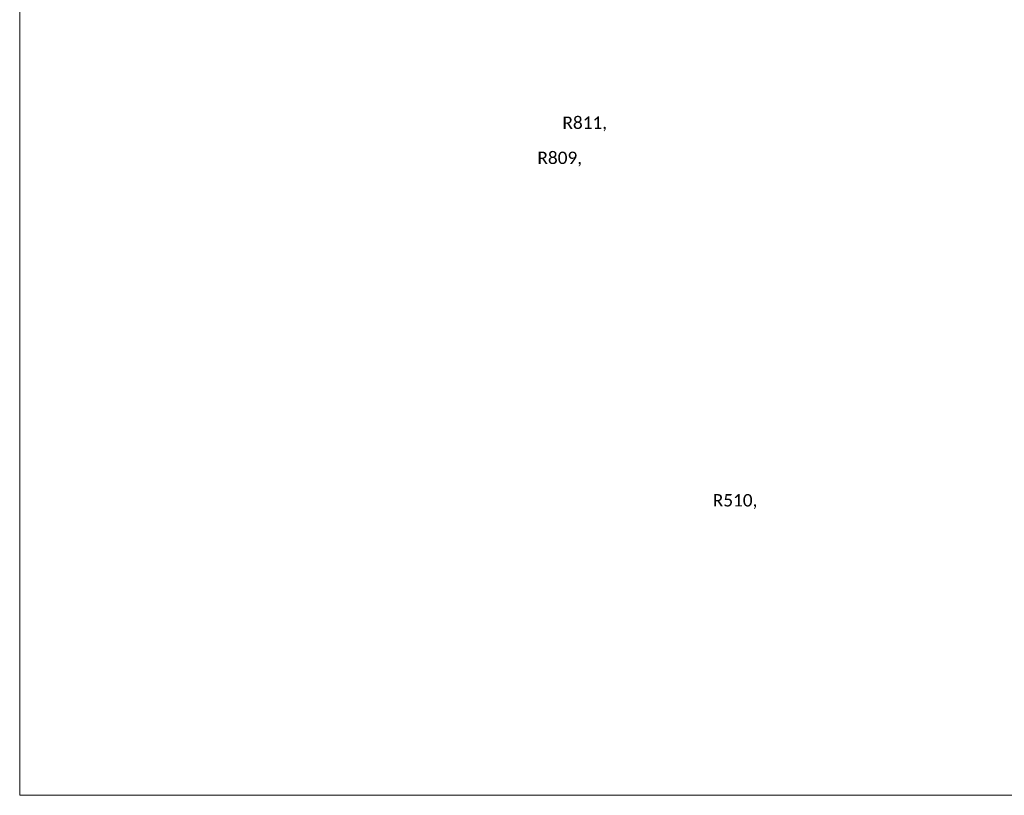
# Model space of a CAD drawing. Extents: x 2147430 to 2149265, y 2147284 to 2147540.
# Tile 1 of 18: x 2147430 to 2147549, y 2147284 to 2147378. Entities that reach past the tile are written whole.
import ezdxf
from ezdxf.enums import TextEntityAlignment as Align

# ---------------------------------------------------------------- set-up
doc = ezdxf.new("R2010")
doc.units = 0
doc.header["$MEASUREMENT"] = 0
doc.layers.add('B_ANNO_NOPLOT', color=47, linetype='Continuous', lineweight=18, plot=False)
doc.layers.add('B_ANNO_TEXT', color=7, linetype='Continuous', lineweight=18)
doc.styles.get("Standard").update_dxf_attribs({"font": 'calibri.ttf'})

# ---------------------------------------------------------------- blocks, each defined once
blk = doc.blocks.new('*U98')
at = {"layer": 'B_ANNO_NOPLOT', "flags": 128}
blk.add_lwpolyline([(2147429.679, 2147284.4533), (2147429.679, 2147536.4533), (2147753.6067, 2147536.4533), (2147753.6067, 2147523.3084), (2147807.679, 2147523.3084), (2147807.679, 2147324.9529), (2147746.2498, 2147324.9529), (2147746.2498, 2147284.4533)], close=True, dxfattribs=at)
blk = doc.blocks.new('*U108')
at = {"layer": 'B_ANNO_NOPLOT', "flags": 128}
blk.add_lwpolyline([(2147429.68, 2147284.45), (2147429.68, 2147536.45), (2147753.61, 2147536.45), (2147753.61, 2147523.31), (2147807.68, 2147523.31), (2147807.68, 2147324.95), (2147746.25, 2147324.95), (2147746.25, 2147284.45)], close=True, dxfattribs=at)
at = {"layer": 'B_ANNO_TEXT'}
for tag, p in [('BN1', (2147748.72, 2147489.02)), ('BN3', (2147756.97, 2147489.02)), ('BN2', (2147748.72, 2147481.76)), ('BN4', (2147756.97, 2147481.76))]:
    blk.add_attdef(tag, text='', height=1.5, dxfattribs=at).set_placement(p, align=Align.MIDDLE_CENTER)
blk = doc.blocks.new('*U219')
at = {"layer": 'B_ANNO_NOPLOT', "flags": 128}
blk.add_lwpolyline([(2147429.68, 2147284.45), (2147429.68, 2147536.45), (2147753.61, 2147536.45), (2147753.61, 2147523.31), (2147807.68, 2147523.31), (2147807.68, 2147324.95), (2147746.25, 2147324.95), (2147746.25, 2147284.45)], close=True, dxfattribs=at)
at = {"layer": 'B_ANNO_TEXT', "char_height": 1.5, "attachment_point": 1}
for s, insert in [('R811,', (2147495.42, 2147366.63)), ('R809,', (2147492.39, 2147362.38)), ('R510,', (2147513.63, 2147320.92))]:
    blk.add_mtext_dynamic_manual_height_columns(s, width=5.5113, gutter_width=7.5, heights=[0], dxfattribs=dict(at, insert=insert))
at = {"layer": 'B_ANNO_TEXT'}
for tag, p in [('DIM3', (2147766.58, 2147467.3)), ('DIM4', (2147766.58, 2147463.67)), ('DIM5', (2147766.58, 2147460.04))]:
    blk.add_attdef(tag, text='', height=1.5, dxfattribs=at).set_placement(p, align=Align.MIDDLE_CENTER)

msp = doc.modelspace()

# ---------------------------------------------------------------- block references
msp.add_blockref('*U98', (0, 0))

# ---------------------------------------------------------------- next in the draw order: block references
for name in ['*U108', '*U219']:
    msp.add_blockref(name, (0, 0))

doc.saveas('drawing.dxf')
